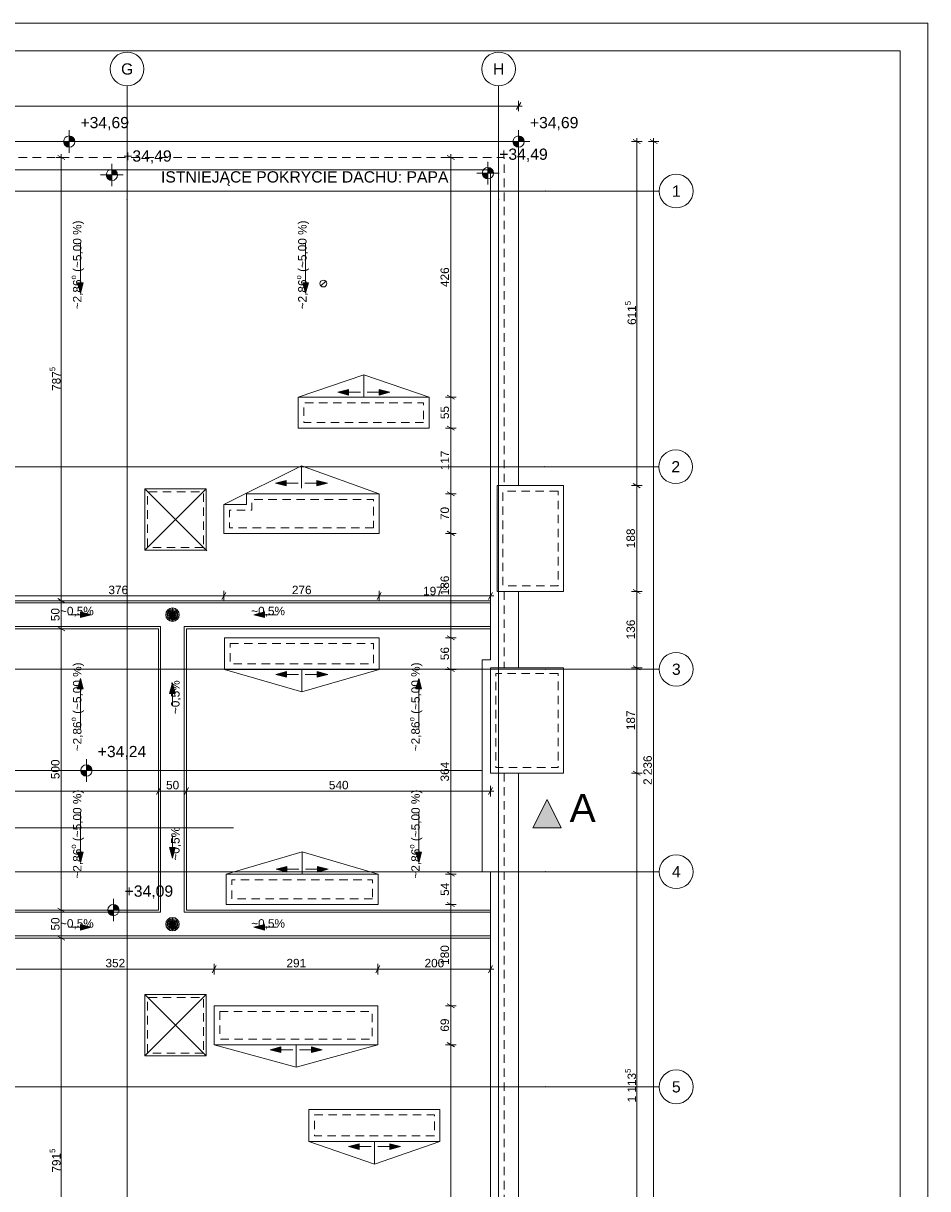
# Paper-space layout 'A-14 INWENTARYZACJA - RZUT DACHU' of a CAD drawing. Header units: millimetres. Extents: x 0 to 594, y 0 to 350.
# Tile 8 of 8: x 433 to 594, y 143 to 350. Entities that reach past the tile are written whole.
import ezdxf
from ezdxf.xclip import XClip

# ---------------------------------------------------------------- set-up
doc = ezdxf.new("R2010")
doc.units = ezdxf.units.MM
doc.header["$MEASUREMENT"] = 0
doc.header["$XCLIPFRAME"] = 0
for name, pattern in [('ACAD_ISO03W100', [300, 120, -180]), ('DASHDOTX2', [1000, 500, -250, 0, -250]), ('Przer. długie kreski', [2.5, 1.5, -1])]:
    doc.linetypes.add(name, pattern=pattern)
for name, color, linetype, lineweight in [('A_Arkusz_Nr_pióra__1', 7, 'Continuous', 20), ('A_dach_Nr_pióra__1', 7, 'Continuous', 20), ('A_dach_Nr_pióra__2', 8, 'Continuous', 13), ('A_linie przekroju_Nr_pióra__1', 7, 'Continuous', 20), ('A_wymiary_Nr_pióra__1', 7, 'Continuous', 20), ('A_wymiary_Nr_pióra__2', 8, 'Continuous', 13), ('A_ściany_Nr_pióra__1', 7, 'Continuous', 20), ('A_ściany_Nr_pióra__2', 8, 'Continuous', 13)]:
    doc.layers.add(name, color=color, linetype=linetype, lineweight=lineweight)
doc.layers.add('A_linie przekroju', color=7, linetype='Continuous')
doc.layers.add('A_osie_Nr_pióra__16', color=7, linetype='Continuous', lineweight=5, true_color=0x320000)
doc.layers.add('A_osie_Nr_pióra__76', color=7, linetype='Continuous', lineweight=5, true_color=0x323200)
doc.styles.add('STYL_AUTOMATYCZNY_1', font='arial.ttf')
doc.styles.add('STYL_AUTOMATYCZNY_4', font='arial.ttf')

# ---------------------------------------------------------------- blocks, each defined once
blk = doc.blocks.new('Rysunek_1_1', base_point=(-1587.54, -209.9))
at = {"layer": 'A_dach_Nr_pióra__2', "linetype": 'Continuous', "lineweight": 13}
for points in [[(443.47, 302.01), (443.97, 303.88), (442.97, 303.88)], [(483.47, 302.01), (483.97, 303.88), (482.97, 303.88)], [(489.2, 284.42), (491.07, 283.92), (491.07, 284.92)], [(498.41, 284.42), (496.54, 284.92), (496.54, 283.92)], [(478.15, 268.25), (480.02, 267.75), (480.02, 268.75)], [(487.36, 268.25), (485.49, 268.75), (485.49, 267.75)], [(445.37, 244.85), (443.5, 245.35), (443.5, 244.35)], [(474.28, 244.85), (476.15, 244.35), (476.15, 245.35)], [(478.2, 234.24), (480.07, 233.74), (480.07, 234.74)], [(487.41, 234.24), (485.54, 234.74), (485.54, 233.74)], [(443.47, 233.52), (442.97, 231.66), (443.97, 231.66)], [(459.81, 232.73), (459.31, 230.86), (460.31, 230.86)], [(503.58, 233.52), (503.08, 231.66), (504.08, 231.66)], [(459.81, 201.61), (460.31, 203.48), (459.31, 203.48)], [(443.47, 200.82), (443.97, 202.68), (442.97, 202.68)], [(503.58, 200.82), (504.08, 202.68), (503.08, 202.68)], [(478.25, 199.62), (480.12, 199.12), (480.12, 200.12)], [(487.46, 199.62), (485.59, 200.12), (485.59, 199.12)], [(445.37, 189.3), (443.5, 189.8), (443.5, 188.8)], [(474.28, 189.3), (476.15, 188.8), (476.15, 189.8)], [(477.18, 167.54), (479.05, 167.04), (479.05, 168.04)], [(486.39, 167.54), (484.52, 168.04), (484.52, 167.04)], [(491.1, 150.32), (492.97, 149.82), (492.97, 150.82)], [(500.31, 150.32), (498.44, 150.82), (498.44, 149.82)]]:
    blk.add_hatch(color=8, dxfattribs=at).paths.add_polyline_path(points)
at = {"layer": 'A_linie przekroju', "linetype": 'Continuous', "lineweight": 0, "true_color": 0x000000}
blk.add_hatch(color=18, dxfattribs=at).paths.add_polyline_path([(528.87, 207), (526.37, 212), (523.87, 207)])
at = {"layer": 'A_wymiary_Nr_pióra__2', "linetype": 'Continuous', "lineweight": 13}
for points in [[(441.47, 328.98), (442.47, 328.98), (442.39, 329.36), (442.18, 329.69), (441.85, 329.9), (441.47, 329.98)], [(521.32, 328.98), (522.32, 328.98), (522.25, 329.36), (522.03, 329.69), (521.71, 329.9), (521.32, 329.98)], [(441.47, 328.98), (440.47, 328.98), (440.55, 328.6), (440.76, 328.27), (441.09, 328.06), (441.47, 327.98)], [(521.32, 328.98), (520.32, 328.98), (520.4, 328.6), (520.62, 328.27), (520.94, 328.06), (521.32, 327.98)], [(449.06, 323.04), (450.06, 323.04), (449.98, 323.43), (449.77, 323.75), (449.44, 323.97), (449.06, 324.04)], [(515.87, 323.36), (514.87, 323.36), (514.94, 322.98), (515.16, 322.66), (515.48, 322.44), (515.87, 322.36)], [(515.87, 323.36), (516.87, 323.36), (516.79, 323.75), (516.57, 324.07), (516.25, 324.29), (515.87, 324.36)], [(449.06, 323.04), (448.06, 323.04), (448.14, 322.66), (448.35, 322.34), (448.68, 322.12), (449.06, 322.04)], [(444.54, 217.17), (445.54, 217.17), (445.46, 217.55), (445.24, 217.88), (444.92, 218.09), (444.54, 218.17)], [(444.54, 217.17), (443.54, 217.17), (443.61, 216.79), (443.83, 216.46), (444.15, 216.25), (444.54, 216.17)], [(449.32, 192.36), (450.32, 192.36), (450.25, 192.74), (450.03, 193.07), (449.7, 193.28), (449.32, 193.36)], [(449.32, 192.36), (448.32, 192.36), (448.4, 191.98), (448.61, 191.65), (448.94, 191.44), (449.32, 191.36)]]:
    blk.add_hatch(color=8, dxfattribs=at).paths.add_polyline_path(points)
at = {"layer": 'A_dach_Nr_pióra__1', "color": 7, "linetype": 'Continuous', "lineweight": 20}
blk.add_line((487.08, 304.14), (486.19, 303.33), dxfattribs=at)
at = {"layer": 'A_dach_Nr_pióra__1', "color": 7, "linetype": 'Continuous', "lineweight": 20, "flags": 128}
for points in [[(505.45, 278.03), (482.15, 278.03), (482.15, 283.53), (505.45, 283.53)], [(529.32, 267.81), (517.53, 267.81), (517.53, 249.01), (529.32, 249.01)], [(496.55, 259.33), (468.95, 259.33), (468.95, 264.43), (472.95, 264.43), (472.95, 266.33), (496.55, 266.33)], [(469.05, 240.73), (496.55, 240.73), (496.55, 235.13), (469.05, 235.13)], [(529.32, 235.41), (516.3, 235.41), (516.3, 216.71), (529.32, 216.71)], [(496.35, 193.33), (469.35, 193.33), (469.35, 198.73), (496.35, 198.73)], [(467.23, 175.33), (496.33, 175.33), (496.33, 168.43), (467.23, 168.43)], [(507.35, 151.21), (484.05, 151.21), (484.05, 156.93), (507.35, 156.93)]]:
    blk.add_lwpolyline(points, close=True, dxfattribs=at)
at = {"layer": 'A_dach_Nr_pióra__1', "color": 7, "linetype": 'Continuous', "lineweight": 20}
blk.add_circle((486.63, 303.73), 0.6, dxfattribs=at)
at = {"layer": 'A_dach_Nr_pióra__2', "color": 8, "linetype": 'Continuous', "lineweight": 13}
for p, q in [((443.47, 310.93), (443.47, 303.88)), ((483.47, 310.93), (483.47, 303.88)), ((442.97, 303.88), (443.97, 303.88)), ((443.47, 302.01), (442.97, 303.88)), ((443.47, 302.01), (443.97, 303.88)), ((482.97, 303.88), (483.97, 303.88)), ((483.47, 302.01), (482.97, 303.88)), ((483.47, 302.01), (483.97, 303.88)), ((493.8, 287.53), (482.15, 283.53)), ((493.8, 283.53), (493.8, 287.53)), ((493.8, 287.53), (505.45, 283.53)), ((489.2, 284.42), (491.07, 284.92)), ((489.2, 284.42), (491.07, 283.92)), ((491.07, 284.92), (491.07, 283.92)), ((493.2, 284.42), (491.07, 284.42)), ((494.41, 284.42), (496.54, 284.42)), ((496.54, 283.92), (496.54, 284.92)), ((498.41, 284.42), (496.54, 284.92)), ((498.41, 284.42), (496.54, 283.92)), ((482.75, 271.36), (468.95, 264.43)), ((482.75, 267.36), (482.75, 271.36)), ((482.75, 271.36), (496.55, 266.33)), ((478.15, 268.25), (480.02, 268.75)), ((478.15, 268.25), (480.02, 267.75)), ((480.02, 268.75), (480.02, 267.75)), ((482.15, 268.25), (480.02, 268.25)), ((483.36, 268.25), (485.49, 268.25)), ((485.49, 267.75), (485.49, 268.75)), ((487.36, 268.25), (485.49, 268.75)), ((487.36, 268.25), (485.49, 267.75)), ((465.92, 256.22), (454.91, 267.23)), ((454.91, 256.33), (465.81, 267.23)), ((337.61, 247.36), (516.32, 247.36)), ((337.81, 246.96), (516.32, 246.96)), ((441.37, 244.85), (443.5, 244.85)), ((443.5, 244.35), (443.5, 245.35)), ((445.37, 244.85), (443.5, 245.35)), ((445.37, 244.85), (443.5, 244.35)), ((459.82, 244.86), (458.62, 244.86)), ((459.82, 244.86), (458.67, 245.17)), ((459.82, 244.86), (458.67, 244.55)), ((459.82, 244.86), (458.79, 245.46)), ((459.82, 244.86), (458.79, 244.26)), ((459.82, 244.86), (458.98, 245.71)), ((459.82, 244.86), (458.98, 244.01)), ((459.82, 244.86), (459.22, 245.9)), ((459.82, 244.86), (459.22, 243.82)), ((459.82, 244.86), (459.51, 246.02)), ((459.82, 244.86), (459.51, 243.7)), ((459.82, 244.86), (459.82, 246.06)), ((459.82, 244.86), (460.14, 246.02)), ((459.82, 244.86), (460.42, 245.9)), ((459.82, 244.86), (460.67, 245.71)), ((459.82, 244.86), (460.86, 245.46)), ((459.82, 244.86), (460.98, 245.17)), ((459.82, 244.86), (459.82, 243.66)), ((459.82, 244.86), (460.14, 243.7)), ((459.82, 244.86), (460.42, 243.82)), ((459.82, 244.86), (460.67, 244.01)), ((459.82, 244.86), (460.86, 244.26)), ((459.82, 244.86), (460.98, 244.55)), ((459.82, 244.86), (461.02, 244.86)), ((474.28, 244.85), (476.15, 245.35)), ((474.28, 244.85), (476.15, 244.35)), ((476.15, 245.35), (476.15, 244.35)), ((478.28, 244.85), (476.15, 244.85)), ((339.94, 242.76), (457.72, 242.76)), ((457.72, 191.96), (457.72, 242.76)), ((461.92, 191.96), (461.92, 242.76)), ((461.92, 242.76), (516.32, 242.76)), ((340.15, 242.36), (457.32, 242.36)), ((457.32, 192.36), (457.32, 242.36)), ((462.32, 192.36), (462.32, 242.36)), ((462.32, 242.36), (516.32, 242.36)), ((482.8, 231.13), (469.05, 235.13)), ((478.2, 234.24), (480.07, 234.74)), ((478.2, 234.24), (480.07, 233.74)), ((480.07, 234.74), (480.07, 233.74)), ((482.2, 234.24), (480.07, 234.24)), ((482.8, 235.13), (482.8, 231.13)), ((482.8, 231.13), (496.55, 235.13)), ((483.41, 234.24), (485.54, 234.24)), ((485.54, 233.74), (485.54, 234.74)), ((487.41, 234.24), (485.54, 234.74)), ((487.41, 234.24), (485.54, 233.74)), ((443.47, 233.52), (442.97, 231.66)), ((443.47, 233.52), (443.97, 231.66)), ((459.81, 232.73), (459.31, 230.86)), ((459.81, 232.73), (460.31, 230.86)), ((503.58, 233.52), (503.08, 231.66)), ((503.58, 233.52), (504.08, 231.66)), ((443.97, 231.66), (442.97, 231.66)), ((443.47, 224.61), (443.47, 231.66)), ((460.31, 230.86), (459.31, 230.86)), ((459.81, 228.73), (459.81, 230.86)), ((504.08, 231.66), (503.08, 231.66)), ((503.58, 224.61), (503.58, 231.66)), ((322.03, 217.17), (514.82, 217.17)), ((443.47, 209.73), (443.47, 202.68)), ((503.58, 209.73), (503.58, 202.68)), ((459.81, 205.61), (459.81, 203.48)), ((459.31, 203.48), (460.31, 203.48)), ((459.81, 201.61), (459.31, 203.48)), ((459.81, 201.61), (460.31, 203.48)), ((442.97, 202.68), (443.97, 202.68)), ((443.47, 200.82), (442.97, 202.68)), ((443.47, 200.82), (443.97, 202.68)), ((482.85, 202.73), (469.35, 198.73)), ((482.85, 198.73), (482.85, 202.73)), ((482.85, 202.73), (496.35, 198.73)), ((503.08, 202.68), (504.08, 202.68)), ((503.58, 200.82), (503.08, 202.68)), ((503.58, 200.82), (504.08, 202.68)), ((478.25, 199.62), (480.12, 200.12)), ((478.25, 199.62), (480.12, 199.12)), ((480.12, 200.12), (480.12, 199.12)), ((482.25, 199.62), (480.12, 199.62)), ((483.46, 199.62), (485.59, 199.62)), ((485.59, 199.12), (485.59, 200.12)), ((487.46, 199.62), (485.59, 200.12)), ((487.46, 199.62), (485.59, 199.12)), ((338.49, 191.96), (457.72, 191.96)), ((338.63, 192.36), (457.32, 192.36)), ((459.82, 189.86), (458.98, 190.71)), ((459.82, 189.86), (459.22, 190.9)), ((459.82, 189.86), (459.51, 191.02)), ((459.82, 189.86), (459.82, 191.06)), ((459.82, 189.86), (460.14, 191.02)), ((459.82, 189.86), (460.42, 190.9)), ((459.82, 189.86), (460.67, 190.71)), ((461.92, 191.96), (516.32, 191.96)), ((462.32, 192.36), (516.32, 192.36)), ((441.37, 189.3), (443.5, 189.3)), ((443.5, 188.8), (443.5, 189.8)), ((445.37, 189.3), (443.5, 189.8)), ((445.37, 189.3), (443.5, 188.8)), ((459.82, 189.86), (458.62, 189.86)), ((459.82, 189.86), (458.67, 190.17)), ((459.82, 189.86), (458.67, 189.55)), ((459.82, 189.86), (458.79, 190.46)), ((459.82, 189.86), (458.79, 189.26)), ((459.82, 189.86), (458.98, 189.01)), ((459.82, 189.86), (459.22, 188.82)), ((459.82, 189.86), (459.51, 188.7)), ((459.82, 189.86), (460.86, 190.46)), ((459.82, 189.86), (460.98, 190.17)), ((459.82, 189.86), (459.82, 188.66)), ((459.82, 189.86), (460.14, 188.7)), ((459.82, 189.86), (460.42, 188.82)), ((459.82, 189.86), (460.67, 189.01)), ((459.82, 189.86), (460.86, 189.26)), ((459.82, 189.86), (460.98, 189.55)), ((459.82, 189.86), (461.02, 189.86)), ((474.28, 189.3), (476.15, 189.8)), ((474.28, 189.3), (476.15, 188.8)), ((476.15, 189.8), (476.15, 188.8)), ((478.28, 189.3), (476.15, 189.3)), ((336.81, 187.36), (516.32, 187.36)), ((336.95, 187.76), (516.32, 187.76)), ((465.81, 166.43), (454.91, 177.33)), ((454.91, 166.43), (465.81, 177.33)), ((481.78, 164.43), (467.23, 168.43)), ((477.18, 167.54), (479.05, 168.04)), ((479.05, 168.04), (479.05, 167.04)), ((481.78, 168.43), (481.78, 164.43)), ((481.78, 164.43), (496.33, 168.43)), ((484.52, 167.04), (484.52, 168.04)), ((486.39, 167.54), (484.52, 168.04)), ((477.18, 167.54), (479.05, 167.04)), ((481.18, 167.54), (479.05, 167.54)), ((482.39, 167.54), (484.52, 167.54)), ((486.39, 167.54), (484.52, 167.04)), ((495.7, 147.21), (484.05, 151.21)), ((491.1, 150.32), (492.97, 150.82)), ((491.1, 150.32), (492.97, 149.82)), ((492.97, 150.82), (492.97, 149.82)), ((495.1, 150.32), (492.97, 150.32)), ((495.7, 151.21), (495.7, 147.21)), ((495.7, 147.21), (507.35, 151.21)), ((496.31, 150.32), (498.44, 150.32)), ((498.44, 149.82), (498.44, 150.82)), ((500.31, 150.32), (498.44, 150.82)), ((500.31, 150.32), (498.44, 149.82))]:
    blk.add_line(p, q, dxfattribs=at)
at = {"layer": 'A_dach_Nr_pióra__2', "color": 8, "linetype": 'Przer. długie kreski', "lineweight": 13, "flags": 128}
for points in [[(504.45, 279.03), (483.15, 279.03), (483.15, 282.53), (504.45, 282.53)], [(465.31, 256.83), (455.41, 256.83), (455.41, 266.73), (465.31, 266.73)], [(495.55, 260.33), (469.95, 260.33), (469.95, 263.43), (473.95, 263.43), (473.95, 265.33), (495.55, 265.33)], [(528.32, 266.81), (518.53, 266.81), (518.53, 250.01), (528.32, 250.01)], [(470.05, 239.73), (495.55, 239.73), (495.55, 236.13), (470.05, 236.13)], [(528.32, 234.41), (517.3, 234.41), (517.3, 217.71), (528.32, 217.71)], [(495.35, 194.33), (470.35, 194.33), (470.35, 197.73), (495.35, 197.73)], [(465.31, 166.93), (455.41, 166.93), (455.41, 176.83), (465.31, 176.83)], [(468.23, 174.33), (495.33, 174.33), (495.33, 169.43), (468.23, 169.43)], [(506.35, 152.21), (485.05, 152.21), (485.05, 155.93), (506.35, 155.93)]]:
    blk.add_lwpolyline(points, close=True, dxfattribs=at)
at = {"layer": 'A_dach_Nr_pióra__2', "color": 8, "linetype": 'Continuous', "lineweight": 13, "flags": 128}
for points in [[(465.81, 256.33), (454.91, 256.33), (454.91, 267.23), (465.81, 267.23)], [(465.81, 166.43), (454.91, 166.43), (454.91, 177.33), (465.81, 177.33)]]:
    blk.add_lwpolyline(points, close=True, dxfattribs=at)
at = {"layer": 'A_dach_Nr_pióra__2', "color": 8, "linetype": 'Continuous', "lineweight": 13}
for centre in [(459.82, 244.86), (459.82, 189.86)]:
    blk.add_circle(centre, 1.2, dxfattribs=at)
at = {"layer": 'A_dach_Nr_pióra__2', "color": 8, "linetype": 'Przer. długie kreski', "lineweight": 13}
for centre in [(459.82, 244.86), (459.82, 189.86)]:
    blk.add_circle(centre, 0.9, dxfattribs=at)
at = {"layer": 'A_linie przekroju_Nr_pióra__1', "color": 7, "linetype": 'ACAD_ISO03W100', "lineweight": 20}
blk.add_line((50.68, 207), (523.87, 207), dxfattribs=at)
at = {"layer": 'A_linie przekroju_Nr_pióra__1', "color": 7, "linetype": 'Continuous', "lineweight": 20, "flags": 128}
blk.add_lwpolyline([(528.87, 207), (523.87, 207), (526.37, 212)], close=True, dxfattribs=at)
at = {"layer": 'A_osie_Nr_pióra__16', "color": 18, "linetype": 'DASHDOTX2', "lineweight": 5, "true_color": 0x320000}
for p, q in [((451.76, 318.63), (451.76, 338.88)), ((517.76, 318.63), (517.76, 338.88)), ((526.07, 320.17), (57.45, 320.17)), ((526.07, 320.17), (546.32, 320.17)), ((451.76, 318.63), (451.76, 119.13)), ((517.76, 318.63), (517.76, 119.13)), ((525.97, 271.17), (57.45, 271.17)), ((525.97, 271.17), (546.22, 271.17)), ((526.07, 235.17), (57.45, 235.17)), ((526.07, 235.17), (546.32, 235.17)), ((526.07, 199.17), (57.45, 199.17)), ((526.07, 199.17), (546.32, 199.17)), ((526.07, 160.94), (57.45, 160.94)), ((526.07, 160.94), (546.32, 160.94))]:
    blk.add_line(p, q, dxfattribs=at)
for p in [(526.07, 320.17), (526.07, 320.17), (451.76, 318.63), (451.76, 318.63), (517.76, 318.63), (517.76, 318.63), (525.97, 271.17), (525.97, 271.17), (526.07, 235.17), (526.07, 235.17), (526.07, 199.17), (526.07, 199.17), (526.07, 160.94), (526.07, 160.94)]:
    blk.add_point(p, dxfattribs=at)
at = {"layer": 'A_osie_Nr_pióra__76', "color": 48, "linetype": 'Continuous', "lineweight": 5, "true_color": 0x323200}
for centre in [(451.76, 341.88), (517.76, 341.88), (549.32, 320.17), (549.22, 271.17), (549.32, 235.17), (549.32, 199.17), (549.32, 160.94)]:
    blk.add_circle(centre, 3, dxfattribs=at)
at = {"layer": 'A_wymiary_Nr_pióra__1', "color": 7, "linetype": 'Continuous', "lineweight": 20}
for p, q in [((520.96, 334.67), (521.69, 335.92)), ((542.93, 328.62), (541.68, 329.34)), ((545.93, 328.62), (544.68, 329.34)), ((440.69, 325.77), (439.44, 326.49)), ((509.9, 325.77), (508.65, 326.49)), ((508.65, 283.89), (509.9, 283.17)), ((508.65, 278.39), (509.9, 277.67)), ((541.68, 268.17), (542.93, 267.45)), ((508.65, 266.69), (509.9, 265.97)), ((508.65, 259.69), (509.9, 258.97)), ((469.31, 248.82), (468.59, 247.57)), ((496.91, 248.82), (496.19, 247.57)), ((515.96, 247.57), (516.69, 248.82)), ((541.68, 249.37), (542.93, 248.65)), ((439.44, 247.72), (440.69, 247)), ((439.44, 242.72), (440.69, 242)), ((508.65, 241.09), (509.9, 240.37)), ((508.65, 235.49), (509.9, 234.77)), ((541.68, 235.77), (542.93, 235.05)), ((541.68, 217.07), (542.93, 216.35)), ((457.69, 214.13), (456.96, 212.88)), ((462.69, 214.13), (461.96, 212.88)), ((515.96, 212.88), (516.69, 214.13)), ((508.65, 199.09), (509.9, 198.37)), ((439.44, 192.72), (440.69, 192)), ((508.65, 193.69), (509.9, 192.97)), ((439.44, 187.72), (440.69, 187)), ((467.59, 182.48), (466.87, 181.23)), ((496.69, 182.48), (495.97, 181.23)), ((515.96, 181.23), (516.69, 182.48)), ((508.65, 175.69), (509.9, 174.97)), ((508.65, 168.79), (509.9, 168.07))]:
    blk.add_line(p, q, dxfattribs=at)
at = {"layer": 'A_wymiary_Nr_pióra__2', "color": 8, "linetype": 'Continuous', "lineweight": 13}
for p, q in [((521.32, 334.36), (521.32, 336.23)), ((52.92, 335.29), (521.32, 335.29)), ((521.32, 335.29), (521.94, 335.29)), ((441.47, 326.98), (441.47, 330.98)), ((521.32, 326.98), (521.32, 330.98)), ((542.31, 328.98), (542.31, 329.59)), ((545.31, 328.98), (545.31, 329.59)), ((439.47, 328.98), (443.47, 328.98)), ((519.32, 328.98), (523.32, 328.98)), ((543.25, 328.98), (541.37, 328.98)), ((542.31, 267.81), (542.31, 328.98)), ((546.25, 328.98), (544.37, 328.98)), ((545.31, 105.36), (545.31, 328.98)), ((441, 326.13), (439.13, 326.13)), ((440.07, 326.13), (440.07, 326.74)), ((440.07, 247.36), (440.07, 326.13)), ((510.21, 326.13), (508.33, 326.13)), ((509.27, 326.13), (509.27, 326.74)), ((509.27, 283.53), (509.27, 326.13)), ((515.87, 321.36), (515.87, 325.36)), ((449.06, 321.04), (449.06, 325.04)), ((513.87, 323.36), (517.87, 323.36)), ((447.06, 323.04), (451.06, 323.04)), ((510.21, 283.53), (508.33, 283.53)), ((509.27, 278.03), (509.27, 283.53)), ((510.21, 278.03), (508.33, 278.03)), ((509.27, 266.33), (509.27, 278.03)), ((543.25, 267.81), (541.37, 267.81)), ((542.31, 249.01), (542.31, 267.81)), ((510.21, 266.33), (508.33, 266.33)), ((509.27, 259.33), (509.27, 266.33)), ((510.21, 259.33), (508.33, 259.33)), ((509.27, 240.73), (509.27, 259.33)), ((468.95, 247.26), (468.95, 249.13)), ((496.55, 247.26), (496.55, 249.13)), ((516.32, 247.26), (516.32, 249.13)), ((543.25, 249.01), (541.37, 249.01)), ((542.31, 235.41), (542.31, 249.01)), ((431.35, 248.2), (468.95, 248.2)), ((441, 247.36), (439.13, 247.36)), ((440.07, 242.36), (440.07, 247.36)), ((468.95, 248.2), (496.55, 248.2)), ((496.55, 248.2), (516.32, 248.2)), ((516.32, 248.2), (516.94, 248.2)), ((441, 242.36), (439.13, 242.36)), ((440.07, 192.36), (440.07, 242.36)), ((510.21, 240.73), (508.33, 240.73)), ((509.27, 235.13), (509.27, 240.73)), ((510.21, 235.13), (508.33, 235.13)), ((509.27, 198.73), (509.27, 235.13)), ((543.25, 235.41), (541.37, 235.41)), ((542.31, 216.71), (542.31, 235.41)), ((444.54, 215.17), (444.54, 219.17)), ((442.54, 217.17), (446.54, 217.17)), ((543.25, 216.71), (541.37, 216.71)), ((542.31, 105.36), (542.31, 216.71)), ((322.03, 213.51), (457.32, 213.51)), ((457.32, 212.57), (457.32, 214.44)), ((457.32, 213.51), (462.32, 213.51)), ((462.32, 212.57), (462.32, 214.44)), ((462.32, 213.51), (516.32, 213.51)), ((516.32, 212.57), (516.32, 214.44)), ((516.32, 213.51), (516.94, 213.51)), ((510.21, 198.73), (508.33, 198.73)), ((509.27, 193.33), (509.27, 198.73)), ((449.32, 190.36), (449.32, 194.36)), ((510.21, 193.33), (508.33, 193.33)), ((509.27, 175.33), (509.27, 193.33)), ((441, 192.36), (439.13, 192.36)), ((440.07, 187.36), (440.07, 192.36)), ((447.32, 192.36), (451.32, 192.36)), ((441, 187.36), (439.13, 187.36)), ((440.07, 108.21), (440.07, 187.36)), ((467.23, 180.92), (467.23, 182.8)), ((496.33, 180.92), (496.33, 182.8)), ((516.32, 180.92), (516.32, 182.8)), ((432.03, 181.86), (467.23, 181.86)), ((467.23, 181.86), (496.33, 181.86)), ((496.33, 181.86), (516.32, 181.86)), ((516.32, 181.86), (516.94, 181.86)), ((510.21, 175.33), (508.33, 175.33)), ((509.27, 168.43), (509.27, 175.33)), ((510.21, 168.43), (508.33, 168.43)), ((509.27, 108.21), (509.27, 168.43))]:
    blk.add_line(p, q, dxfattribs=at)
for centre in [(441.47, 328.98), (521.32, 328.98), (449.06, 323.04), (515.87, 323.36), (444.54, 217.17), (449.32, 192.36)]:
    blk.add_circle(centre, 1, dxfattribs=at)
at = {"layer": 'A_ściany_Nr_pióra__1', "color": 7, "linetype": 'Continuous', "lineweight": 20, "flags": 128}
for points in [[(52.92, 265.14), (52.92, 328.98), (521.32, 328.98), (521.32, 267.81)], [(57.92, 235.75), (57.92, 323.98), (516.32, 323.98), (516.32, 236.85), (514.82, 236.85), (514.82, 199.17), (516.32, 199.17), (516.32, 110.36), (57.92, 110.36), (57.92, 198.55)], [(521.32, 249.01), (521.32, 235.41)], [(521.32, 216.71), (521.32, 105.36), (52.92, 105.36), (52.92, 247.34)]]:
    blk.add_lwpolyline(points, dxfattribs=at)
at = {"layer": 'A_ściany_Nr_pióra__1', "color": 7, "linetype": 'Przer. długie kreski', "lineweight": 20, "flags": 128}
blk.add_lwpolyline([(518.75, 249.01), (518.75, 235.41)], dxfattribs=at)
at = {"layer": 'A_ściany_Nr_pióra__2', "color": 8, "linetype": 'Przer. długie kreski', "lineweight": 13, "flags": 128}
for points in [[(55.97, 265.14), (55.97, 326.13), (518.75, 326.13), (518.75, 267.81)], [(518.75, 216.71), (518.75, 108.21), (55.97, 108.21), (55.97, 198.55)]]:
    blk.add_lwpolyline(points, dxfattribs=at)
at = {"layer": 'A_dach_Nr_pióra__2', "color": 8, "linetype": 'Continuous', "lineweight": 13, "attachment_point": 5, "style": 'STYL_AUTOMATYCZNY_1'}
for s, insert, char_height in [('\\A1;{\\pqc;\\fArial|b0|i0|c238|p0;\\W1.000000;ISTNIEJĄCE POKRYCIE DACHU: PAPA}', (483.32, 322.4), 2), ('\\A1;{\\pqc;\\fArial|b0|i0|c238|p0;\\W1.000000;~0,5%}', (442.84, 245.39), 1.5), ('\\A1;{\\pqc;\\fArial|b0|i0|c238|p0;\\W1.000000;~0,5%}', (476.81, 245.39), 1.5), ('\\A1;{\\pqc;\\fArial|b0|i0|c238|p0;\\W1.000000;~0,5%}', (442.84, 189.85), 1.5), ('\\A1;{\\pqc;\\fArial|b0|i0|c238|p0;\\W1.000000;~0,5%}', (476.81, 189.85), 1.5)]:
    blk.add_mtext(s, dxfattribs=dict(at, insert=insert, char_height=char_height))
at = {"layer": 'A_dach_Nr_pióra__2', "color": 8, "linetype": 'Continuous', "lineweight": 13, "char_height": 1.5, "attachment_point": 5, "rotation": 90, "style": 'STYL_AUTOMATYCZNY_1'}
for s, insert in [('\\A1;{\\pqc;\\fArial|b0|i0|c238|p0;\\W1.000000;~2,86\\fArial|b0|i0|c238|p0;\\W1.000000;\\A1{\\H.66x;\\So^  ;}\\fArial|b0|i0|c238|p0;\\W1.000000; (~5,00 %)}', (442.9, 307.05)), ('\\A1;{\\pqc;\\fArial|b0|i0|c238|p0;\\W1.000000;~2,86\\fArial|b0|i0|c238|p0;\\W1.000000;\\A1{\\H.66x;\\So^  ;}\\fArial|b0|i0|c238|p0;\\W1.000000; (~5,00 %)}', (482.9, 307.05)), ('\\A1;{\\pqc;\\fArial|b0|i0|c238|p0;\\W1.000000;~2,86\\fArial|b0|i0|c238|p0;\\W1.000000;\\A1{\\H.66x;\\So^  ;}\\fArial|b0|i0|c238|p0;\\W1.000000; (~5,00 %)}', (442.9, 228.48)), ('\\A1;{\\pqc;\\fArial|b0|i0|c238|p0;\\W1.000000;~2,86\\fArial|b0|i0|c238|p0;\\W1.000000;\\A1{\\H.66x;\\So^  ;}\\fArial|b0|i0|c238|p0;\\W1.000000; (~5,00 %)}', (503.01, 228.48)), ('\\A1;{\\pqc;\\fArial|b0|i0|c238|p0;\\W1.000000;~0,5%}', (460.47, 230.2)), ('\\A1;{\\pqc;\\fArial|b0|i0|c238|p0;\\W1.000000;~2,86\\fArial|b0|i0|c238|p0;\\W1.000000;\\A1{\\H.66x;\\So^  ;}\\fArial|b0|i0|c238|p0;\\W1.000000; (~5,00 %)}', (442.9, 205.86)), ('\\A1;{\\pqc;\\fArial|b0|i0|c238|p0;\\W1.000000;~2,86\\fArial|b0|i0|c238|p0;\\W1.000000;\\A1{\\H.66x;\\So^  ;}\\fArial|b0|i0|c238|p0;\\W1.000000; (~5,00 %)}', (503.01, 205.86)), ('\\A1;{\\pqc;\\fArial|b0|i0|c238|p0;\\W1.000000;~0,5%}', (460.47, 204.14))]:
    blk.add_mtext(s, dxfattribs=dict(at, insert=insert))
at = {"layer": 'A_linie przekroju_Nr_pióra__1', "color": 7, "linetype": 'Continuous', "lineweight": 20, "insert": (530.37, 208), "char_height": 5, "attachment_point": 7, "style": 'STYL_AUTOMATYCZNY_1'}
blk.add_mtext('\\A1;{\\pql;\\pt0;\\fArial|b0|i0|c238|p0;\\W1.000000;A}', dxfattribs=at)
at = {"layer": 'A_osie_Nr_pióra__76', "color": 48, "linetype": 'Continuous', "lineweight": 5, "true_color": 0x323200, "char_height": 2, "attachment_point": 1, "style": 'STYL_AUTOMATYCZNY_1'}
for s, insert in [('\\A1;{\\pql;\\pt0;\\fArial|b0|i0|c238|p0;\\W1.000000;G}', (450.69, 342.88)), ('\\A1;{\\pql;\\pt0;\\fArial|b0|i0|c238|p0;\\W1.000000;H}', (516.77, 342.88)), ('\\A1;{\\pql;\\pt0;\\fArial|b0|i0|c238|p0;\\W1.000000;1}', (548.56, 321.17)), ('\\A1;{\\pql;\\pt0;\\fArial|b0|i0|c238|p0;\\W1.000000;2}', (548.46, 272.17)), ('\\A1;{\\pql;\\pt0;\\fArial|b0|i0|c238|p0;\\W1.000000;3}', (548.56, 236.17)), ('\\A1;{\\pql;\\pt0;\\fArial|b0|i0|c238|p0;\\W1.000000;4}', (548.56, 200.17)), ('\\A1;{\\pql;\\pt0;\\fArial|b0|i0|c238|p0;\\W1.000000;5}', (548.56, 161.94))]:
    blk.add_mtext(s, dxfattribs=dict(at, insert=insert))
at = {"layer": 'A_wymiary_Nr_pióra__1', "color": 7, "linetype": 'Continuous', "lineweight": 20, "char_height": 1.5, "attachment_point": 7, "rotation": 90, "style": 'STYL_AUTOMATYCZNY_4'}
for s, insert, width in [('\\A1;{\\pql;\\fArial|b0|i0|c238|p0;\\W1.000000;426}', (508.97, 303.12), 3.4323), ('\\A1;{\\pql;\\fArial|b0|i0|c238|p0;\\W1.000000;55}', (508.97, 279.64), 2.2882), ('\\A1;{\\pql;\\fArial|b0|i0|c238|p0;\\W1.000000;117}', (508.97, 270.54), 3.2796), ('\\A1;{\\pql;\\fArial|b0|i0|c238|p0;\\W1.000000;70}', (508.97, 261.69), 2.2882), ('\\A1;{\\pql;\\fArial|b0|i0|c238|p0;\\W1.000000;188}', (542.01, 256.69), 3.4323), ('\\A1;{\\pql;\\fArial|b0|i0|c238|p0;\\W1.000000;186}', (508.97, 248.32), 3.4323), ('\\A1;{\\pql;\\fArial|b0|i0|c238|p0;\\W1.000000;50}', (439.77, 243.72), 2.2882), ('\\A1;{\\pql;\\fArial|b0|i0|c238|p0;\\W1.000000;136}', (542.01, 240.49), 3.4323), ('\\A1;{\\pql;\\fArial|b0|i0|c238|p0;\\W1.000000;56}', (508.97, 236.79), 2.2882), ('\\A1;{\\pql;\\fArial|b0|i0|c238|p0;\\W1.000000;187}', (542.01, 224.34), 3.4323), ('\\A1;{\\pql;\\fArial|b0|i0|c238|p0;\\W1.000000;500}', (439.77, 215.64), 3.4323), ('\\A1;{\\pql;\\fArial|b0|i0|c238|p0;\\W1.000000;364}', (508.97, 215.22), 3.4323), ('\\A1;{\\pql;\\fArial|b0|i0|c238|p0;\\W1.000000;2\xa0236}', (545.01, 214.6), 5.1479), ('\\A1;{\\pql;\\fArial|b0|i0|c238|p0;\\W1.000000;54}', (508.97, 194.89), 2.2882), ('\\A1;{\\pql;\\fArial|b0|i0|c238|p0;\\W1.000000;50}', (439.77, 188.72), 2.2882), ('\\A1;{\\pql;\\fArial|b0|i0|c238|p0;\\W1.000000;180}', (508.97, 182.62), 3.4323), ('\\A1;{\\pql;\\fArial|b0|i0|c238|p0;\\W1.000000;69}', (508.97, 170.74), 2.2882)]:
    blk.add_mtext(s, dxfattribs=dict(at, insert=insert, width=width))
at = {"layer": 'A_wymiary_Nr_pióra__1', "color": 7, "linetype": 'Continuous', "lineweight": 20, "char_height": 1.5, "attachment_point": 7, "rotation": 90, "style": 'STYL_AUTOMATYCZNY_1'}
for s, insert in [('\\A1;{\\pql;\\fArial|b0|i0|c238|p0;\\W1.000000;611\\fArial|b0|i0|c238|p0;\\W1.000000;\\A1{\\H.66x;\\S5^  ;}}', (542.62, 296.38)), ('\\A1;{\\pql;\\fArial|b0|i0|c238|p0;\\W1.000000;787\\fArial|b0|i0|c238|p0;\\W1.000000;\\A1{\\H.66x;\\S5^  ;}}', (440.37, 284.65)), ('\\A1;{\\pql;\\fArial|b0|i0|c238|p0;\\W1.000000;1\xa0113\\fArial|b0|i0|c238|p0;\\W1.000000;\\A1{\\H.66x;\\S5^  ;}}', (542.62, 158.16)), ('\\A1;{\\pql;\\fArial|b0|i0|c238|p0;\\W1.000000;791\\fArial|b0|i0|c238|p0;\\W1.000000;\\A1{\\H.66x;\\S5^  ;}}', (440.37, 145.69))]:
    blk.add_mtext(s, dxfattribs=dict(at, insert=insert))
at = {"layer": 'A_wymiary_Nr_pióra__1', "color": 7, "linetype": 'Continuous', "lineweight": 20, "insert": (504.35, 247.89), "char_height": 1.5, "attachment_point": 7, "style": 'STYL_AUTOMATYCZNY_1'}
blk.add_mtext('\\A1;{\\pql;\\fArial|b0|i0|c238|p0;\\W1.000000;197\\fArial|b0|i0|c238|p0;\\W1.000000;\\A1{\\H.66x;\\S5^  ;}}', dxfattribs=at)
at = {"layer": 'A_wymiary_Nr_pióra__1', "color": 7, "linetype": 'Continuous', "lineweight": 20, "char_height": 1.5, "attachment_point": 7, "style": 'STYL_AUTOMATYCZNY_4'}
for s, insert, width in [('\\A1;{\\pql;\\fArial|b0|i0|c238|p0;\\W1.000000;376}', (448.44, 248.5), 3.4323), ('\\A1;{\\pql;\\fArial|b0|i0|c238|p0;\\W1.000000;276}', (481.04, 248.5), 3.4323), ('\\A1;{\\pql;\\fArial|b0|i0|c238|p0;\\W1.000000;50}', (458.68, 213.81), 2.2882), ('\\A1;{\\pql;\\fArial|b0|i0|c238|p0;\\W1.000000;540}', (487.61, 213.81), 3.4323), ('\\A1;{\\pql;\\fArial|b0|i0|c238|p0;\\W1.000000;352}', (447.92, 182.16), 3.4323), ('\\A1;{\\pql;\\fArial|b0|i0|c238|p0;\\W1.000000;291}', (480.07, 182.16), 3.4323), ('\\A1;{\\pql;\\fArial|b0|i0|c238|p0;\\W1.000000;200}', (504.61, 182.16), 3.4323)]:
    blk.add_mtext(s, dxfattribs=dict(at, insert=insert, width=width))
at = {"layer": 'A_wymiary_Nr_pióra__2', "color": 8, "linetype": 'Continuous', "lineweight": 13, "char_height": 2, "width": 8.4656, "attachment_point": 7, "style": 'STYL_AUTOMATYCZNY_4'}
for s, insert in [('\\A1;{\\pql;\\fArial|b0|i0|c238|p0;\\W1.000000;+34,69}', (443.47, 330.98)), ('\\A1;{\\pql;\\fArial|b0|i0|c238|p0;\\W1.000000;+34,69}', (523.32, 330.98)), ('\\A1;{\\pql;\\fArial|b0|i0|c238|p0;\\W1.000000;+34,49}', (517.87, 325.36)), ('\\A1;{\\pql;\\fArial|b0|i0|c238|p0;\\W1.000000;+34,49}', (451.06, 325.04)), ('\\A1;{\\pql;\\fArial|b0|i0|c238|p0;\\W1.000000;+34,24}', (446.54, 219.17)), ('\\A1;{\\pql;\\fArial|b0|i0|c238|p0;\\W1.000000;+34,09}', (451.32, 194.36))]:
    blk.add_mtext(s, dxfattribs=dict(at, insert=insert))

psp = doc.layouts.new('A-14 INWENTARYZACJA - RZUT DACHU')

# ---------------------------------------------------------------- linework, layer by layer
at = {"layer": 'A_Arkusz_Nr_pióra__1', "color": 7, "linetype": 'Continuous', "lineweight": 20}
for q in [(29.9, 345.1), (589.1, 4.9)]:
    psp.add_line((589.1, 345.1), q, dxfattribs=at)
at = {"layer": 'A_Arkusz_Nr_pióra__1', "color": 7, "linetype": 'Continuous', "lineweight": 20, "flags": 128}
psp.add_lwpolyline([(0, 350), (594, 350), (594, 0), (0, 0)], close=True, dxfattribs=at)

# ---------------------------------------------------------------- block references
at = {"color": 37, "linetype": 'Continuous', "lineweight": 5, "true_color": 0x656532}
ref = psp.add_blockref('Rysunek_1_1', (-1587.54, -209.9), dxfattribs=at)
XClip(ref).set_block_clipping_path([(29.5536821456, 91.426833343), (555.9960649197, 345.1)])

doc.saveas('drawing.dxf')
